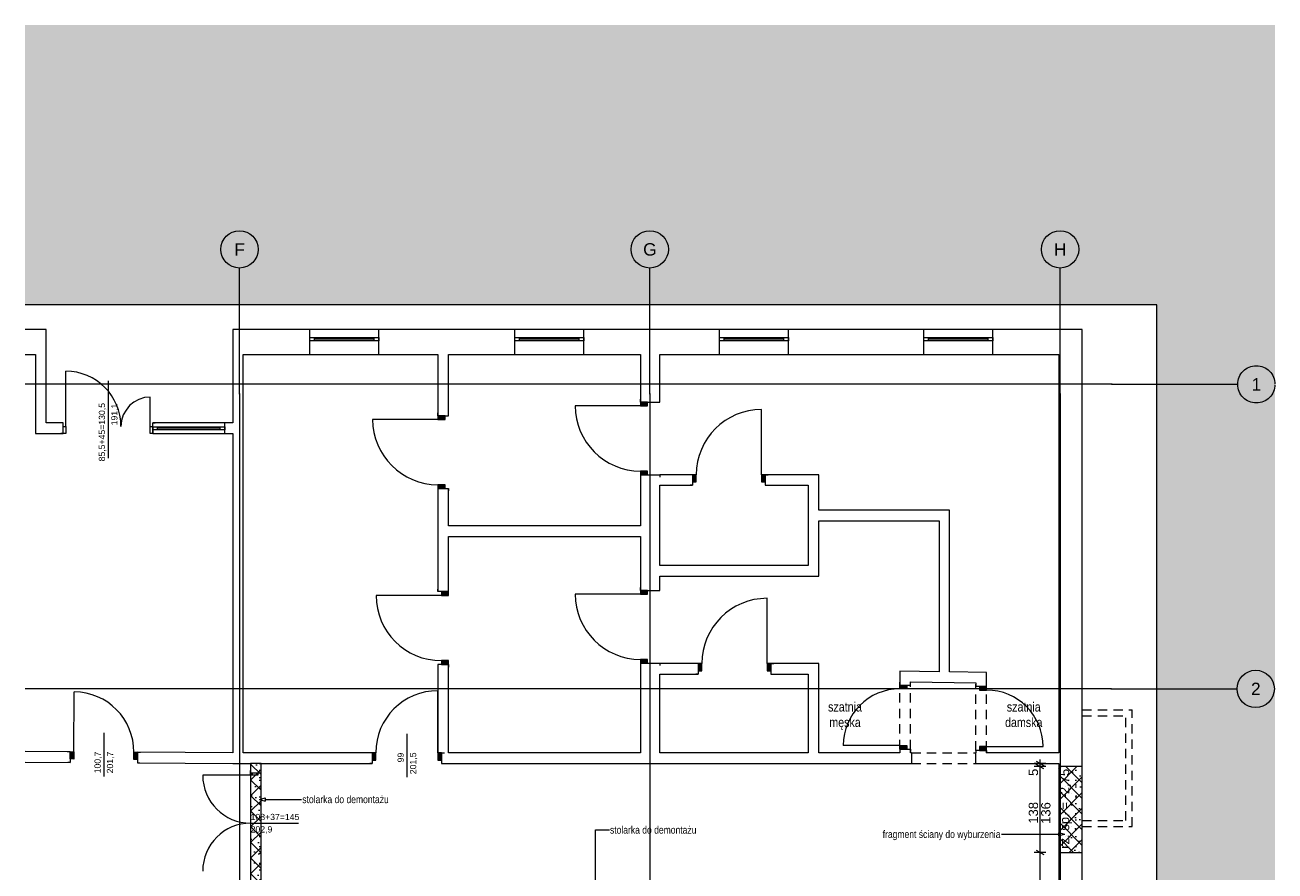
# Paper-space layout 'A-17 ROZBIÓRKI - PIĘTRO -1' of a CAD drawing. Header units: millimetres. Extents: x 0 to 594, y 0 to 350.
# Tile 6 of 7: x 285 to 486, y 83 to 219. Entities that reach past the tile are written whole.
import ezdxf
from ezdxf.xclip import XClip

# ---------------------------------------------------------------- set-up
doc = ezdxf.new("R2010")
doc.units = ezdxf.units.MM
doc.header["$MEASUREMENT"] = 0
doc.header["$XCLIPFRAME"] = 0
for name, pattern in [('ACAD_ISO03W100', [300, 120, -180]), ('DASHDOTX2', [1000, 500, -250, 0, -250]), ('Przer. długie kreski', [2.5, 1.5, -1]), ('PRZERYWANA_DU_A', [550, 350, -200])]:
    doc.linetypes.add(name, pattern=pattern)
for name, color, linetype, lineweight in [('0_Nr_pióra__2', 8, 'Continuous', 13), ('A_wymiary_Nr_pióra__1', 7, 'Continuous', 20), ('A_wymiary_Nr_pióra__2', 8, 'Continuous', 13), ('A_ściany_Nr_pióra__1', 7, 'Continuous', 20), ('Drzwi Archicad_Nr_pióra__1', 7, 'Continuous', 20), ('Znaczniki drzwi Archicada_Nr_pióra__3', 252, 'Continuous', 13)]:
    doc.layers.add(name, color=color, linetype=linetype, lineweight=lineweight)
for name, color, linetype, lineweight, true_color in [('A_opis_Nr_pióra__255', 7, 'Continuous', 15, 0x242424), ('A_opis_Nr_pióra__8', 7, 'Continuous', 13, 0x4c4c4c), ('A_osie_Nr_pióra__16', 7, 'Continuous', 5, 0x0f0f0f), ('A_osie_Nr_pióra__76', 7, 'Continuous', 5, 0x2d2d2d), ('A_pomocnicze_Nr_pióra__4', 7, 'Continuous', 18, 0x4b4b4b), ('A_rozbiórki_Nr_pióra__10', 7, 'Continuous', 13, 0x4b4b4b), ('A_ściany_Nr_pióra__10', 7, 'Continuous', 13, 0x4b4b4b), ('A_ściany_Nr_pióra__19', 7, 'Continuous', 5, 0x191919), ('Okna Archicada_Nr_pióra__19', 7, 'Continuous', 5, 0x191919)]:
    doc.layers.add(name, color=color, linetype=linetype, lineweight=lineweight, true_color=true_color)
for name, color, linetype in [('A_podrys', 7, 'Continuous'), ('A_rozbiórki', 7, 'Continuous'), ('Drzwi Archicad', 7, 'Continuous')]:
    doc.layers.add(name, color=color, linetype=linetype)
doc.styles.add('STYL_AUTOMATYCZNY_1', font='arial.ttf')
doc.styles.add('STYL_AUTOMATYCZNY_2', font='ARIALN.TTF')
doc.styles.add('STYL_AUTOMATYCZNY_4', font='arial.ttf')
pattern_1 = [(45, (-1653.4499, -369.1745), (-1.2572359, 1.2572359), []), (135, (-1653.4499, -369.1745), (1.2572359, 1.2572359), []), (90, (-1654.7071, -367.9173), (-1.6002, 0), [0, -1.0668, 0, -1.6002]), (155, (-1653.4499, -366.66), (0.6762737, 1.4502737), [0, -0.78232, 0, -1.35128])]

# ---------------------------------------------------------------- blocks, each defined once
blk = doc.blocks.new('Rysunek_2_2', base_point=(-1653.45, -369.17))
at = {"linetype": 'Continuous', "lineweight": 0, "true_color": 0x484848}
blk.add_hatch(color=251, dxfattribs=at).paths.add_polyline_path([(486.42, 218.71), (285.35, 218.71), (285.35, 173.71), (364.35, 173.71), (467.42, 173.71), (467.42, 9.9), (486.42, 9.9)])
at = {"layer": 'A_rozbiórki', "linetype": 'Continuous', "lineweight": 0, "true_color": 0x4b4b4b}
h = blk.add_hatch(dxfattribs=at)
h.set_pattern_fill('facing_tile_0002', color=251, style=0, pattern_type=2)
h.set_pattern_definition(pattern_1)
h.paths.add_polyline_path([(323.34, 99.91), (321.64, 99.91), (321.64, 80.08), (323.34, 80.08)])
h = blk.add_hatch(dxfattribs=at)
h.set_pattern_fill('facing_tile_0002', color=251, style=0, pattern_type=2)
h.set_pattern_definition(pattern_1)
h.paths.add_polyline_path([(455.42, 99.4), (451.62, 99.4), (451.62, 85.6), (455.42, 85.6)])
at = {"layer": 'Drzwi Archicad', "linetype": 'Continuous', "lineweight": 0, "true_color": 0xfdfdfd}
for points in [[(384.34, 158.05), (384.34, 157.45), (385.49, 157.45), (385.49, 158.05)], [(351.77, 155.85), (351.77, 155.25), (352.92, 155.25), (352.92, 155.85)], [(385.49, 146.35), (385.49, 146.95), (384.34, 146.95), (384.34, 146.35)], [(392.72, 145.2), (393.32, 145.2), (393.32, 146.35), (392.72, 146.35)], [(404.42, 146.35), (403.82, 146.35), (403.82, 145.2), (404.42, 145.2)], [(352.92, 144.15), (352.92, 144.75), (351.77, 144.75), (351.77, 144.15)], [(352.32, 127.55), (352.32, 126.95), (353.47, 126.95), (353.47, 127.55)], [(384.34, 127.75), (384.34, 127.15), (385.49, 127.15), (385.49, 127.75)], [(385.49, 116.05), (385.49, 116.65), (384.34, 116.65), (384.34, 116.05)], [(353.47, 115.85), (353.47, 116.45), (352.32, 116.45), (352.32, 115.85)], [(393.62, 114.82), (394.22, 114.82), (394.22, 115.97), (393.62, 115.97)], [(405.32, 115.97), (404.72, 115.97), (404.72, 114.82), (405.32, 114.82)], [(427.22, 112.51), (426.07, 112.51), (426.07, 111.91), (427.22, 111.91)], [(438.87, 112.31), (438.87, 111.71), (440.02, 111.71), (440.02, 112.31)], [(426.07, 102.21), (427.22, 102.21), (427.22, 102.81), (426.07, 102.81)], [(440.02, 102.01), (440.02, 102.61), (438.87, 102.61), (438.87, 102.01)], [(292.61, 101.78), (292.6, 100.63), (293.2, 100.62), (293.21, 101.77)], [(303.45, 100.56), (303.46, 101.71), (302.86, 101.71), (302.85, 100.56)], [(341.17, 100.46), (341.77, 100.46), (341.77, 101.61), (341.17, 101.61)], [(352.37, 101.61), (351.77, 101.61), (351.77, 100.46), (352.37, 100.46)]]:
    blk.add_hatch(color=7, dxfattribs=at).paths.add_polyline_path(points)
at = {"layer": '0_Nr_pióra__2', "color": 8, "linetype": 'PRZERYWANA_DU_A', "lineweight": 13, "flags": 128}
for points in [[(467.42, 9.9), (467.42, 173.71), (364.35, 173.71), (285.35, 173.71)], [(285.35, 173.71), (285.35, 78.71)]]:
    blk.add_lwpolyline(points, dxfattribs=at)
at = {"layer": 'A_opis_Nr_pióra__255', "color": 250, "linetype": 'Continuous', "lineweight": 15, "true_color": 0x242424}
for p, q in [((323.05, 94.11), (323.98, 94.36)), ((323.05, 94.11), (323.98, 93.86)), ((323.98, 94.36), (323.98, 93.86)), ((323.98, 94.11), (327.61, 94.11)), ((327.61, 94.11), (329.85, 94.11)), ((377.1, 80.08), (377.1, 89.21)), ((377.1, 89.21), (379.35, 89.21)), ((444.65, 88.5), (442.41, 88.5)), ((451.66, 88.5), (444.65, 88.5)), ((451.66, 88.25), (451.66, 88.75)), ((452.59, 88.5), (451.66, 88.75)), ((452.59, 88.5), (451.66, 88.25))]:
    blk.add_line(p, q, dxfattribs=at)
at = {"layer": 'A_osie_Nr_pióra__16', "color": 250, "linetype": 'DASHDOTX2', "lineweight": 5, "true_color": 0x0f0f0f}
for p, q in [((319.85, 159.36), (319.85, 179.61)), ((385.85, 159.36), (385.85, 179.61)), ((451.85, 159.36), (451.85, 179.61)), ((460.16, 160.9), (285.35, 160.9)), ((460.16, 160.9), (480.42, 160.9)), ((319.85, 159.36), (319.85, 9.9)), ((385.85, 159.36), (385.85, 9.9)), ((451.85, 159.36), (451.85, 9.9)), ((460.06, 111.9), (285.35, 111.9)), ((460.06, 111.9), (480.31, 111.9))]:
    blk.add_line(p, q, dxfattribs=at)
for p in [(460.16, 160.9), (460.16, 160.9), (319.85, 159.36), (319.85, 159.36), (385.85, 159.36), (385.85, 159.36), (451.85, 159.36), (451.85, 159.36), (460.06, 111.9), (460.06, 111.9)]:
    blk.add_point(p, dxfattribs=at)
at = {"layer": 'A_osie_Nr_pióra__76', "color": 250, "linetype": 'Continuous', "lineweight": 5, "true_color": 0x2d2d2d}
for centre in [(319.85, 182.61), (385.85, 182.61), (451.85, 182.61), (483.42, 160.9), (483.31, 111.9)]:
    blk.add_circle(centre, 3, dxfattribs=at)
at = {"layer": 'A_rozbiórki_Nr_pióra__10', "color": 251, "linetype": 'ACAD_ISO03W100', "lineweight": 13, "true_color": 0x4b4b4b, "flags": 128}
for points in [[(323.34, 99.91), (321.64, 99.91), (321.64, 80.08), (323.34, 80.08)], [(455.42, 99.4), (451.62, 99.4), (451.62, 85.6), (455.42, 85.6)]]:
    blk.add_lwpolyline(points, close=True, dxfattribs=at)
at = {"layer": 'A_wymiary_Nr_pióra__1', "color": 7, "linetype": 'Continuous', "lineweight": 20}
for p, q in [((447.99, 100.27), (449.24, 99.55)), ((449.24, 99.04), (447.99, 99.76)), ((447.99, 85.96), (449.24, 85.24))]:
    blk.add_line(p, q, dxfattribs=at)
at = {"layer": 'A_wymiary_Nr_pióra__2', "color": 8, "linetype": 'Continuous', "lineweight": 13}
for p, q in [((449.55, 99.91), (447.68, 99.91)), ((449.55, 99.4), (447.68, 99.4)), ((448.62, 99.91), (448.62, 100.52)), ((448.62, 99.4), (448.62, 99.91)), ((448.62, 85.6), (448.62, 99.4)), ((449.55, 85.6), (447.68, 85.6)), ((448.62, 77.08), (448.62, 85.6))]:
    blk.add_line(p, q, dxfattribs=at)
at = {"layer": 'A_ściany_Nr_pióra__1', "color": 7, "linetype": 'Continuous', "lineweight": 20}
for p, q in [((331.17, 165.71), (331.17, 169.71)), ((342.27, 165.71), (342.27, 169.71)), ((364.12, 165.71), (364.12, 169.71)), ((375.22, 165.71), (375.22, 169.71)), ((397.07, 165.71), (397.07, 169.71)), ((408.17, 165.71), (408.17, 169.71)), ((429.92, 165.71), (429.92, 169.71)), ((441.02, 165.71), (441.02, 169.71)), ((384.34, 158.05), (384.34, 158.52)), ((384.34, 158.05), (385.49, 158.05)), ((385.49, 158.05), (387.48, 158.05)), ((387.48, 158.05), (387.48, 158.42)), ((351.77, 155.85), (351.77, 156.32)), ((351.77, 155.85), (352.92, 155.85)), ((352.92, 155.85), (353.47, 155.85)), ((353.47, 155.85), (353.47, 156.22)), ((291.51, 154.68), (291.14, 154.68)), ((291.51, 152.98), (291.14, 152.98)), ((291.51, 154.13), (291.51, 154.68)), ((291.51, 152.98), (291.51, 154.13)), ((317.51, 152.98), (317.51, 154.68)), ((384.34, 146.35), (384.34, 145.88)), ((384.34, 146.35), (385.49, 146.35)), ((385.49, 146.35), (387.48, 146.35)), ((387.48, 146.35), (387.48, 145.98)), ((392.72, 146.35), (392.25, 146.35)), ((392.72, 146.35), (392.72, 145.2)), ((392.72, 145.2), (392.72, 144.65)), ((404.42, 146.35), (404.89, 146.35)), ((404.42, 146.35), (404.42, 145.2)), ((404.42, 145.2), (404.42, 144.65)), ((351.77, 144.15), (351.77, 143.68)), ((351.77, 144.15), (352.92, 144.15)), ((352.92, 144.15), (353.47, 144.15)), ((353.47, 144.15), (353.47, 143.78)), ((392.72, 144.65), (392.35, 144.65)), ((404.42, 144.65), (404.79, 144.65)), ((351.77, 127.55), (351.77, 127.92)), ((352.32, 127.55), (351.77, 127.55)), ((353.47, 127.55), (352.32, 127.55)), ((353.47, 127.55), (353.47, 128.02)), ((384.34, 127.75), (384.34, 128.22)), ((384.34, 127.75), (385.49, 127.75)), ((385.49, 127.75), (387.48, 127.75)), ((387.48, 127.75), (387.48, 128.12)), ((351.77, 115.85), (351.77, 115.48)), ((352.32, 115.85), (351.77, 115.85)), ((353.47, 115.85), (352.32, 115.85)), ((353.47, 115.85), (353.47, 115.38)), ((384.34, 116.05), (384.34, 115.58)), ((384.34, 116.05), (385.49, 116.05)), ((385.49, 116.05), (387.48, 116.05)), ((387.48, 116.05), (387.48, 115.68)), ((393.62, 115.97), (393.15, 115.97)), ((393.62, 115.97), (393.62, 114.82)), ((393.62, 114.82), (393.62, 114.27)), ((405.32, 115.97), (405.79, 115.97)), ((405.32, 115.97), (405.32, 114.82)), ((405.32, 114.82), (405.32, 114.27)), ((393.62, 114.27), (393.25, 114.27)), ((405.32, 114.27), (405.69, 114.27)), ((426.07, 112.51), (426.07, 112.98)), ((427.77, 112.51), (427.77, 112.88)), ((438.32, 112.31), (438.32, 112.68)), ((440.02, 112.31), (440.02, 112.78)), ((426.07, 112.51), (427.22, 112.51)), ((427.22, 112.51), (427.77, 112.51)), ((438.87, 112.31), (438.32, 112.31)), ((440.02, 112.31), (438.87, 112.31)), ((292.61, 101.78), (292.14, 101.78)), ((292.61, 101.78), (292.6, 100.63)), ((292.6, 100.63), (292.6, 100.08)), ((303.46, 101.71), (303.45, 100.56)), ((303.45, 100.56), (303.45, 100.01)), ((303.46, 101.71), (303.93, 101.71)), ((341.17, 101.61), (340.7, 101.61)), ((341.17, 101.61), (341.17, 100.46)), ((352.37, 101.61), (352.84, 101.61)), ((352.37, 101.61), (352.37, 100.46)), ((426.07, 102.21), (426.07, 101.74)), ((426.07, 102.21), (427.22, 102.21)), ((427.22, 102.21), (427.77, 102.21)), ((427.77, 102.21), (427.77, 101.84)), ((427.92, 101.61), (427.92, 99.91)), ((438.22, 101.61), (438.22, 99.91)), ((438.32, 102.01), (438.32, 101.64)), ((438.87, 102.01), (438.32, 102.01)), ((440.02, 102.01), (438.87, 102.01)), ((440.02, 102.01), (440.02, 101.54)), ((292.6, 100.08), (292.23, 100.08)), ((303.45, 100.01), (303.82, 100.01)), ((321.64, 98.4), (321.64, 98.77)), ((323.34, 98.4), (323.34, 98.77)), ((341.17, 99.91), (340.8, 99.91)), ((341.17, 100.46), (341.17, 99.91)), ((352.37, 100.46), (352.37, 99.91)), ((352.37, 99.91), (352.74, 99.91)), ((321.64, 98.4), (322.79, 98.4)), ((322.79, 98.4), (323.34, 98.4))]:
    blk.add_line(p, q, dxfattribs=at)
at = {"layer": 'A_ściany_Nr_pióra__1', "color": 7, "linetype": 'Continuous', "lineweight": 20, "flags": 128}
for points in [[(288.76, 169.71), (285.35, 169.71)], [(288.76, 154.68), (288.76, 169.71)], [(331.17, 169.71), (318.76, 169.71)], [(318.76, 169.71), (318.76, 154.68)], [(364.12, 169.71), (342.27, 169.71)], [(397.07, 169.71), (375.22, 169.71)], [(429.92, 169.71), (408.17, 169.71)], [(455.42, 169.71), (441.02, 169.71)], [(455.42, 99.91), (455.42, 169.71)], [(285.35, 165.71), (287.06, 165.71)], [(287.06, 165.71), (287.06, 152.98)], [(320.46, 165.71), (331.17, 165.71)], [(320.46, 101.61), (320.46, 165.71)], [(342.27, 165.71), (351.77, 165.71)], [(351.77, 165.71), (351.77, 155.85)], [(353.47, 165.71), (364.12, 165.71)], [(353.47, 155.85), (353.47, 165.71)], [(375.22, 165.71), (384.34, 165.71)], [(384.34, 165.71), (384.34, 158.05)], [(387.48, 165.71), (397.07, 165.71)], [(387.48, 158.05), (387.48, 165.71)], [(408.17, 165.71), (429.92, 165.71)], [(441.02, 165.71), (451.62, 165.71)], [(451.62, 165.71), (451.62, 101.61)], [(287.06, 152.98), (291.51, 152.98)], [(291.51, 154.68), (288.76, 154.68)], [(318.76, 154.68), (317.51, 154.68)], [(317.51, 152.98), (318.76, 152.98)], [(318.76, 152.98), (318.76, 101.62)], [(384.34, 146.35), (384.34, 138.11)], [(392.72, 146.35), (387.48, 146.35)], [(413.02, 146.35), (404.42, 146.35)], [(413.02, 140.65), (413.02, 146.35)], [(351.77, 144.15), (351.77, 127.55)], [(353.47, 138.11), (353.47, 144.15)], [(387.48, 131.75), (387.48, 144.65)], [(387.48, 144.65), (392.72, 144.65)], [(404.42, 144.65), (411.32, 144.65)], [(411.32, 144.65), (411.32, 131.75)], [(434.08, 140.65), (413.02, 140.65)], [(413.02, 138.95), (432.38, 138.95)], [(413.02, 130.05), (413.02, 138.95)], [(432.38, 138.95), (432.38, 114.65)], [(434.08, 114.63), (434.08, 140.65)], [(384.34, 138.11), (353.47, 138.11)], [(353.47, 127.55), (353.47, 136.41)], [(353.47, 136.41), (384.34, 136.41)], [(384.34, 136.41), (384.34, 127.75)], [(411.32, 131.75), (387.48, 131.75)], [(387.48, 127.75), (387.48, 130.05)], [(387.48, 130.05), (413.02, 130.05)], [(351.77, 115.85), (351.77, 101.61)], [(353.47, 101.61), (353.47, 115.85)], [(384.34, 116.05), (384.34, 101.61)], [(387.48, 115.97), (387.48, 116.05)], [(393.62, 115.97), (387.48, 115.97)], [(413.02, 115.97), (405.32, 115.97)], [(413.02, 101.61), (413.02, 115.97)], [(426.07, 114.73), (426.07, 112.51)], [(432.38, 114.65), (426.07, 114.73)], [(440.02, 114.56), (434.08, 114.63)], [(387.48, 101.61), (387.48, 114.27)], [(387.48, 114.27), (393.62, 114.27)], [(405.32, 114.27), (411.32, 114.27)], [(411.32, 114.27), (411.32, 101.61)], [(427.77, 112.51), (427.77, 113.01)], [(427.77, 113.01), (438.32, 112.88)], [(438.32, 112.88), (438.32, 112.31)], [(440.02, 112.31), (440.02, 114.56)], [(292.61, 101.78), (285.35, 101.82)], [(318.76, 101.62), (303.46, 101.71)], [(341.17, 101.61), (320.46, 101.61)], [(384.34, 101.61), (353.47, 101.61)], [(411.32, 101.61), (387.48, 101.61)], [(426.07, 101.61), (413.02, 101.61)], [(426.07, 102.21), (426.07, 101.61)], [(427.77, 101.61), (427.77, 102.21)], [(427.92, 101.61), (427.77, 101.61)], [(438.32, 101.61), (438.22, 101.61)], [(438.32, 102.01), (438.32, 101.61)], [(440.02, 101.61), (440.02, 102.01)], [(451.62, 101.61), (440.02, 101.61)], [(285.35, 100.12), (292.6, 100.08)], [(303.45, 100.01), (318.76, 99.92)], [(318.76, 99.91), (321.64, 99.91)], [(321.64, 99.91), (321.64, 98.4)], [(323.34, 98.4), (323.34, 99.91)], [(323.34, 99.91), (341.17, 99.91)], [(352.37, 99.91), (427.92, 99.91)], [(438.22, 99.91), (451.62, 99.91)], [(451.62, 99.91), (451.62, 77.08)], [(455.42, 77.08), (455.42, 99.91)]]:
    blk.add_lwpolyline(points, dxfattribs=at)
at = {"layer": 'A_ściany_Nr_pióra__10', "color": 251, "linetype": 'Przer. długie kreski', "lineweight": 13, "true_color": 0x4b4b4b}
for p, q in [((426.07, 102.21), (426.07, 112.51)), ((427.77, 102.21), (427.77, 112.51)), ((438.32, 102.01), (438.32, 112.31)), ((440.02, 102.01), (440.02, 112.31)), ((455.42, 108.54), (463.42, 108.54)), ((455.42, 107.54), (462.42, 107.54)), ((462.42, 90.74), (462.42, 107.54)), ((463.42, 89.74), (463.42, 108.54)), ((427.92, 101.61), (438.22, 101.61)), ((427.92, 99.91), (438.22, 99.91)), ((455.42, 90.74), (462.42, 90.74)), ((455.42, 89.74), (463.42, 89.74))]:
    blk.add_line(p, q, dxfattribs=at)
at = {"layer": 'A_ściany_Nr_pióra__19', "color": 250, "linetype": 'Continuous', "lineweight": 5, "true_color": 0x191919}
for p, q in [((342.27, 169.71), (331.17, 169.71)), ((375.22, 169.71), (364.12, 169.71)), ((408.17, 169.71), (397.07, 169.71)), ((441.02, 169.71), (429.92, 169.71)), ((331.17, 165.71), (342.27, 165.71)), ((364.12, 165.71), (375.22, 165.71)), ((397.07, 165.71), (408.17, 165.71)), ((429.92, 165.71), (441.02, 165.71)), ((317.51, 154.68), (305.91, 154.68)), ((305.91, 152.98), (317.51, 152.98))]:
    blk.add_line(p, q, dxfattribs=at)
at = {"layer": 'Drzwi Archicad_Nr_pióra__1', "color": 7, "linetype": 'Continuous', "lineweight": 20}
for p, q in [((291.91, 154.13), (291.91, 163.01)), ((305.51, 154.13), (305.51, 158.85)), ((384.34, 157.45), (373.84, 157.45)), ((384.34, 158.05), (384.34, 158.52)), ((384.34, 158.05), (384.34, 158.52)), ((384.34, 158.05), (384.34, 157.45)), ((385.49, 158.05), (384.34, 158.05)), ((384.34, 158.05), (385.49, 158.05)), ((384.34, 158.05), (385.49, 158.05)), ((384.34, 157.45), (385.49, 157.45)), ((385.49, 157.45), (385.49, 158.05)), ((385.49, 158.05), (387.48, 158.05)), ((385.49, 158.05), (387.48, 158.05)), ((387.48, 158.05), (387.48, 158.42)), ((387.48, 158.05), (387.48, 158.42)), ((403.82, 146.35), (403.82, 156.85)), ((351.77, 155.25), (341.27, 155.25)), ((351.77, 155.85), (351.77, 156.32)), ((351.77, 155.85), (351.77, 156.32)), ((351.77, 155.85), (351.77, 155.25)), ((352.92, 155.85), (351.77, 155.85)), ((351.77, 155.85), (352.92, 155.85)), ((351.77, 155.85), (352.92, 155.85)), ((351.77, 155.25), (352.92, 155.25)), ((352.92, 155.25), (352.92, 155.85)), ((352.92, 155.85), (353.47, 155.85)), ((352.92, 155.85), (353.47, 155.85)), ((353.47, 155.85), (353.47, 156.22)), ((353.47, 155.85), (353.47, 156.22)), ((291.51, 154.68), (291.14, 154.68)), ((291.51, 154.68), (291.14, 154.68)), ((291.51, 152.98), (291.14, 152.98)), ((291.51, 152.98), (291.14, 152.98)), ((291.51, 154.13), (291.51, 154.68)), ((291.51, 154.13), (291.51, 154.68)), ((291.51, 154.13), (291.91, 154.13)), ((291.51, 152.98), (291.51, 154.13)), ((291.51, 152.98), (291.51, 154.13)), ((291.51, 152.98), (291.51, 154.13)), ((291.91, 152.98), (291.51, 152.98)), ((291.91, 154.13), (291.91, 152.98)), ((305.51, 152.98), (305.51, 154.13)), ((305.51, 154.13), (305.91, 154.13)), ((305.91, 152.98), (305.51, 152.98)), ((305.91, 154.13), (305.91, 154.68)), ((305.91, 154.13), (305.91, 154.68)), ((305.91, 154.68), (306.28, 154.68)), ((305.91, 154.68), (306.28, 154.68)), ((305.91, 154.13), (305.91, 152.98)), ((305.91, 152.98), (305.91, 154.13)), ((305.91, 152.98), (305.91, 154.13)), ((305.91, 152.98), (306.28, 152.98)), ((305.91, 152.98), (306.28, 152.98)), ((385.49, 146.95), (384.34, 146.95)), ((384.34, 146.95), (384.34, 146.35)), ((385.49, 146.35), (385.49, 146.95)), ((384.34, 146.35), (385.49, 146.35)), ((384.34, 146.35), (385.49, 146.35)), ((384.34, 146.35), (385.49, 146.35)), ((384.34, 146.35), (384.34, 145.88)), ((384.34, 146.35), (384.34, 145.88)), ((385.49, 146.35), (387.48, 146.35)), ((385.49, 146.35), (387.48, 146.35)), ((387.48, 146.35), (387.48, 145.98)), ((387.48, 146.35), (387.48, 145.98)), ((392.72, 146.35), (392.25, 146.35)), ((392.72, 146.35), (392.25, 146.35)), ((393.32, 146.35), (392.72, 146.35)), ((392.72, 146.35), (392.72, 145.2)), ((392.72, 146.35), (392.72, 145.2)), ((392.72, 146.35), (392.72, 145.2)), ((392.72, 145.2), (393.32, 145.2)), ((392.72, 145.2), (392.72, 144.65)), ((392.72, 145.2), (392.72, 144.65)), ((393.32, 145.2), (393.32, 146.35)), ((404.42, 146.35), (403.82, 146.35)), ((403.82, 146.35), (403.82, 145.2)), ((403.82, 145.2), (404.42, 145.2)), ((404.42, 145.2), (404.42, 146.35)), ((404.42, 146.35), (404.42, 145.2)), ((404.42, 146.35), (404.42, 145.2)), ((404.42, 146.35), (404.89, 146.35)), ((404.42, 146.35), (404.89, 146.35)), ((404.42, 145.2), (404.42, 144.65)), ((404.42, 145.2), (404.42, 144.65)), ((352.92, 144.75), (351.77, 144.75)), ((351.77, 144.75), (351.77, 144.15)), ((351.77, 144.15), (352.92, 144.15)), ((351.77, 144.15), (352.92, 144.15)), ((351.77, 144.15), (352.92, 144.15)), ((351.77, 144.15), (351.77, 143.68)), ((351.77, 144.15), (351.77, 143.68)), ((352.92, 144.15), (352.92, 144.75)), ((352.92, 144.15), (353.47, 144.15)), ((352.92, 144.15), (353.47, 144.15)), ((353.47, 144.15), (353.47, 143.78)), ((353.47, 144.15), (353.47, 143.78)), ((392.72, 144.65), (392.35, 144.65)), ((392.72, 144.65), (392.35, 144.65)), ((404.42, 144.65), (404.79, 144.65)), ((404.42, 144.65), (404.79, 144.65)), ((352.32, 126.95), (341.82, 126.95)), ((351.77, 127.55), (351.77, 127.92)), ((351.77, 127.55), (351.77, 127.92)), ((352.32, 127.55), (351.77, 127.55)), ((352.32, 127.55), (351.77, 127.55)), ((352.32, 127.55), (352.32, 126.95)), ((353.47, 127.55), (352.32, 127.55)), ((353.47, 127.55), (352.32, 127.55)), ((353.47, 127.55), (352.32, 127.55)), ((352.32, 126.95), (353.47, 126.95)), ((353.47, 127.55), (353.47, 128.02)), ((353.47, 127.55), (353.47, 128.02)), ((353.47, 126.95), (353.47, 127.55)), ((384.34, 127.15), (373.84, 127.15)), ((384.34, 127.75), (384.34, 128.22)), ((384.34, 127.75), (384.34, 128.22)), ((384.34, 127.75), (384.34, 127.15)), ((385.49, 127.75), (384.34, 127.75)), ((384.34, 127.75), (385.49, 127.75)), ((384.34, 127.75), (385.49, 127.75)), ((384.34, 127.15), (385.49, 127.15)), ((385.49, 127.15), (385.49, 127.75)), ((385.49, 127.75), (387.48, 127.75)), ((385.49, 127.75), (387.48, 127.75)), ((387.48, 127.75), (387.48, 128.12)), ((387.48, 127.75), (387.48, 128.12)), ((404.72, 115.97), (404.72, 126.47)), ((385.49, 116.65), (384.34, 116.65)), ((384.34, 116.65), (384.34, 116.05)), ((385.49, 116.05), (385.49, 116.65)), ((352.32, 115.85), (351.77, 115.85)), ((352.32, 115.85), (351.77, 115.85)), ((351.77, 115.85), (351.77, 115.48)), ((351.77, 115.85), (351.77, 115.48)), ((353.47, 116.45), (352.32, 116.45)), ((352.32, 116.45), (352.32, 115.85)), ((352.32, 115.85), (353.47, 115.85)), ((353.47, 115.85), (352.32, 115.85)), ((353.47, 115.85), (352.32, 115.85)), ((353.47, 115.85), (353.47, 116.45)), ((353.47, 115.85), (353.47, 115.38)), ((353.47, 115.85), (353.47, 115.38)), ((384.34, 116.05), (385.49, 116.05)), ((384.34, 116.05), (385.49, 116.05)), ((384.34, 116.05), (385.49, 116.05)), ((384.34, 116.05), (384.34, 115.58)), ((384.34, 116.05), (384.34, 115.58)), ((385.49, 116.05), (387.48, 116.05)), ((385.49, 116.05), (387.48, 116.05)), ((387.48, 116.05), (387.48, 115.68)), ((387.48, 116.05), (387.48, 115.68)), ((393.62, 115.97), (393.15, 115.97)), ((393.62, 115.97), (393.15, 115.97)), ((394.22, 115.97), (393.62, 115.97)), ((393.62, 115.97), (393.62, 114.82)), ((393.62, 115.97), (393.62, 114.82)), ((393.62, 115.97), (393.62, 114.82)), ((393.62, 114.82), (394.22, 114.82)), ((393.62, 114.82), (393.62, 114.27)), ((393.62, 114.82), (393.62, 114.27)), ((394.22, 114.82), (394.22, 115.97)), ((405.32, 115.97), (404.72, 115.97)), ((404.72, 115.97), (404.72, 114.82)), ((404.72, 114.82), (405.32, 114.82)), ((405.32, 114.82), (405.32, 115.97)), ((405.32, 115.97), (405.32, 114.82)), ((405.32, 115.97), (405.32, 114.82)), ((405.32, 115.97), (405.79, 115.97)), ((405.32, 115.97), (405.79, 115.97)), ((405.32, 114.82), (405.32, 114.27)), ((405.32, 114.82), (405.32, 114.27)), ((393.62, 114.27), (393.25, 114.27)), ((393.62, 114.27), (393.25, 114.27)), ((405.32, 114.27), (405.69, 114.27)), ((405.32, 114.27), (405.69, 114.27)), ((426.07, 112.51), (426.07, 112.98)), ((426.07, 112.51), (426.07, 112.98)), ((427.77, 112.51), (427.77, 112.88)), ((427.77, 112.51), (427.77, 112.88)), ((438.32, 112.31), (438.32, 112.68)), ((438.32, 112.31), (438.32, 112.68)), ((440.02, 112.31), (440.02, 112.78)), ((440.02, 112.31), (440.02, 112.78)), ((293.21, 101.77), (293.27, 111.42)), ((351.77, 101.61), (351.77, 111.61)), ((426.07, 111.91), (426.07, 112.51)), ((426.07, 112.51), (427.22, 112.51)), ((426.07, 112.51), (427.22, 112.51)), ((426.07, 112.51), (427.22, 112.51)), ((427.22, 111.91), (426.07, 111.91)), ((427.22, 112.51), (427.22, 111.91)), ((427.22, 112.51), (427.77, 112.51)), ((427.22, 112.51), (427.77, 112.51)), ((438.87, 112.31), (438.32, 112.31)), ((438.87, 112.31), (438.32, 112.31)), ((438.87, 112.31), (438.87, 111.71)), ((440.02, 112.31), (438.87, 112.31)), ((440.02, 112.31), (438.87, 112.31)), ((440.02, 112.31), (438.87, 112.31)), ((438.87, 111.71), (440.02, 111.71)), ((440.02, 111.71), (440.02, 112.31)), ((426.07, 102.81), (416.97, 102.81)), ((426.07, 102.21), (426.07, 102.81)), ((426.07, 102.81), (427.22, 102.81)), ((427.22, 102.81), (427.22, 102.21)), ((440.02, 102.61), (438.87, 102.61)), ((438.87, 102.61), (438.87, 102.01)), ((440.02, 102.01), (440.02, 102.61)), ((440.02, 102.61), (449.12, 102.61)), ((292.61, 101.78), (292.14, 101.78)), ((292.61, 101.78), (292.14, 101.78)), ((292.6, 100.63), (292.61, 101.78)), ((292.61, 101.78), (292.6, 100.63)), ((292.61, 101.78), (292.6, 100.63)), ((293.2, 100.62), (292.6, 100.63)), ((292.6, 100.63), (292.6, 100.08)), ((292.6, 100.63), (292.6, 100.08)), ((292.61, 101.78), (293.21, 101.77)), ((293.21, 101.77), (293.2, 100.62)), ((302.85, 100.56), (302.86, 101.71)), ((303.45, 100.56), (302.85, 100.56)), ((302.86, 101.71), (303.46, 101.71)), ((303.46, 101.71), (303.45, 100.56)), ((303.46, 101.71), (303.45, 100.56)), ((303.46, 101.71), (303.45, 100.56)), ((303.45, 100.56), (303.45, 100.01)), ((303.45, 100.56), (303.45, 100.01)), ((303.46, 101.71), (303.93, 101.71)), ((303.46, 101.71), (303.93, 101.71)), ((341.17, 101.61), (340.7, 101.61)), ((341.17, 101.61), (340.7, 101.61)), ((341.77, 101.61), (341.17, 101.61)), ((341.17, 101.61), (341.17, 100.46)), ((341.17, 101.61), (341.17, 100.46)), ((341.17, 101.61), (341.17, 100.46)), ((341.77, 100.46), (341.77, 101.61)), ((352.37, 101.61), (351.77, 101.61)), ((351.77, 101.61), (351.77, 100.46)), ((352.37, 100.46), (352.37, 101.61)), ((352.37, 101.61), (352.37, 100.46)), ((352.37, 101.61), (352.37, 100.46)), ((352.37, 101.61), (352.84, 101.61)), ((352.37, 101.61), (352.84, 101.61)), ((427.22, 102.21), (426.07, 102.21)), ((426.07, 102.21), (427.22, 102.21)), ((426.07, 102.21), (427.22, 102.21)), ((426.07, 102.21), (426.07, 101.74)), ((426.07, 102.21), (426.07, 101.74)), ((427.22, 102.21), (427.77, 102.21)), ((427.22, 102.21), (427.77, 102.21)), ((427.77, 102.21), (427.77, 101.84)), ((427.77, 102.21), (427.77, 101.84)), ((427.92, 101.61), (427.92, 99.91)), ((438.22, 101.61), (438.22, 99.91)), ((438.87, 102.01), (438.32, 102.01)), ((438.87, 102.01), (438.32, 102.01)), ((438.32, 102.01), (438.32, 101.64)), ((438.32, 102.01), (438.32, 101.64)), ((438.87, 102.01), (440.02, 102.01)), ((440.02, 102.01), (438.87, 102.01)), ((440.02, 102.01), (438.87, 102.01)), ((440.02, 102.01), (440.02, 101.54)), ((440.02, 102.01), (440.02, 101.54)), ((292.6, 100.08), (292.23, 100.08)), ((292.6, 100.08), (292.23, 100.08)), ((303.45, 100.01), (303.82, 100.01)), ((303.45, 100.01), (303.82, 100.01)), ((321.64, 98.4), (321.64, 98.77)), ((321.64, 98.4), (321.64, 98.77)), ((323.34, 98.4), (323.34, 98.77)), ((323.34, 98.4), (323.34, 98.77)), ((341.17, 99.91), (340.8, 99.91)), ((341.17, 99.91), (340.8, 99.91)), ((341.17, 100.46), (341.77, 100.46)), ((341.17, 100.46), (341.17, 99.91)), ((341.17, 100.46), (341.17, 99.91)), ((351.77, 100.46), (352.37, 100.46)), ((352.37, 100.46), (352.37, 99.91)), ((352.37, 100.46), (352.37, 99.91)), ((352.37, 99.91), (352.74, 99.91)), ((352.37, 99.91), (352.74, 99.91)), ((321.64, 98), (313.94, 98)), ((321.64, 98), (321.64, 98.4)), ((321.64, 98.4), (322.79, 98.4)), ((321.64, 98.4), (322.79, 98.4)), ((321.64, 98.4), (322.79, 98.4)), ((322.79, 98), (321.64, 98)), ((322.79, 98.4), (322.79, 98)), ((322.79, 98.4), (323.34, 98.4)), ((322.79, 98.4), (323.34, 98.4))]:
    blk.add_line(p, q, dxfattribs=at)
for centre, radius, start, end in [((291.91, 154.13), 8.88, 0, 90), ((305.51, 154.13), 4.72, 90, 180), ((384.34, 157.45), 10.5, 180, 270), ((403.82, 146.35), 10.5, 90, 180), ((351.77, 155.25), 10.5, 180, 270), ((352.32, 126.95), 10.5, 180, 270), ((384.34, 127.15), 10.5, 180, 270), ((404.72, 115.97), 10.5, 90, 180), ((293.21, 101.77), 9.65, 359.646, 89.646), ((351.77, 101.61), 10, 90, 180), ((426.07, 102.81), 9.1, 90, 180), ((440.02, 102.61), 9.1, 0, 90), ((321.64, 98), 7.7, 180, 270), ((321.64, 82.6), 7.7, 90, 180)]:
    blk.add_arc(centre, radius, start, end, dxfattribs=at)
at = {"layer": 'Okna Archicada_Nr_pióra__19', "color": 250, "linetype": 'Continuous', "lineweight": 5, "true_color": 0x191919}
for p, q in [((331.17, 167.91), (331.17, 168.41)), ((331.17, 168.41), (342.27, 168.41)), ((342.27, 167.91), (331.17, 167.91)), ((331.92, 167.91), (331.92, 168.41)), ((341.52, 168.16), (331.92, 168.16)), ((341.52, 167.91), (341.52, 168.41)), ((342.27, 168.41), (342.27, 167.91)), ((364.12, 167.91), (364.12, 168.41)), ((364.12, 168.41), (375.22, 168.41)), ((375.22, 167.91), (364.12, 167.91)), ((364.87, 167.91), (364.87, 168.41)), ((374.47, 168.16), (364.87, 168.16)), ((374.47, 167.91), (374.47, 168.41)), ((375.22, 168.41), (375.22, 167.91)), ((397.07, 167.91), (397.07, 168.41)), ((397.07, 168.41), (408.17, 168.41)), ((408.17, 167.91), (397.07, 167.91)), ((397.82, 167.91), (397.82, 168.41)), ((407.42, 168.16), (397.82, 168.16)), ((407.42, 167.91), (407.42, 168.41)), ((408.17, 168.41), (408.17, 167.91)), ((429.92, 167.91), (429.92, 168.41)), ((429.92, 168.41), (441.02, 168.41)), ((441.02, 167.91), (429.92, 167.91)), ((430.67, 167.91), (430.67, 168.41)), ((440.27, 168.16), (430.67, 168.16)), ((440.27, 167.91), (440.27, 168.41)), ((441.02, 168.41), (441.02, 167.91)), ((305.91, 153.58), (305.91, 154.08)), ((305.91, 154.08), (317.51, 154.08)), ((317.51, 153.58), (305.91, 153.58)), ((306.66, 153.58), (306.66, 154.08)), ((316.76, 153.83), (306.66, 153.83)), ((316.76, 153.58), (316.76, 154.08)), ((317.51, 154.08), (317.51, 153.58))]:
    blk.add_line(p, q, dxfattribs=at)
at = {"layer": 'Znaczniki drzwi Archicada_Nr_pióra__3', "color": 252, "linetype": 'Continuous', "lineweight": 13}
for p, q in [((298.71, 161.48), (298.71, 149.03)), ((298.05, 104.82), (298.01, 97.81)), ((346.77, 104.69), (346.77, 97.68)), ((321.75, 90.3), (329.34, 90.3))]:
    blk.add_line(p, q, dxfattribs=at)
at = {"layer": 'A_opis_Nr_pióra__8', "color": 251, "linetype": 'Continuous', "lineweight": 13, "true_color": 0x4c4c4c, "char_height": 1.2, "style": 'STYL_AUTOMATYCZNY_2'}
for s, insert, attachment_point in [('\\A1;{\\pqr;\\fArial Narrow|b0|i0|c238|p0;\\W1.000000;stolarka do demontażu}', (343.86, 94.11), 6), ('\\A1;{\\pqr;\\fArial Narrow|b0|i0|c238|p0;\\W1.000000;stolarka do demontażu}', (393.35, 89.21), 6), ('\\A1;{\\pql;\\fArial Narrow|b0|i0|c238|p0;\\W1.000000;fragment ściany do wyburzenia}', (423.31, 88.34), 4)]:
    blk.add_mtext(s, dxfattribs=dict(at, insert=insert, attachment_point=attachment_point))
at = {"layer": 'A_osie_Nr_pióra__76', "color": 250, "linetype": 'Continuous', "lineweight": 5, "true_color": 0x2d2d2d, "char_height": 2, "attachment_point": 1, "style": 'STYL_AUTOMATYCZNY_1'}
for s, insert in [('\\A1;{\\pql;\\pt0;\\fArial|b0|i0|c238|p0;\\W1.000000;F}', (319.01, 183.61)), ('\\A1;{\\pql;\\pt0;\\fArial|b0|i0|c238|p0;\\W1.000000;G}', (384.78, 183.61)), ('\\A1;{\\pql;\\pt0;\\fArial|b0|i0|c238|p0;\\W1.000000;H}', (450.86, 183.61)), ('\\A1;{\\pql;\\pt0;\\fArial|b0|i0|c238|p0;\\W1.000000;1}', (482.65, 161.9)), ('\\A1;{\\pql;\\pt0;\\fArial|b0|i0|c238|p0;\\W1.000000;2}', (482.55, 112.9))]:
    blk.add_mtext(s, dxfattribs=dict(at, insert=insert))
at = {"layer": 'A_pomocnicze_Nr_pióra__4', "color": 251, "linetype": 'Continuous', "lineweight": 18, "true_color": 0x4b4b4b, "char_height": 1.5, "attachment_point": 5, "style": 'STYL_AUTOMATYCZNY_2'}
for s, insert, width, line_spacing_factor in [('\\A1;{\\pqc;\\fArial Narrow|b0|i0|c238|p0;\\W1.000000;szatnia męska}', (417.25, 107.54), 5.6891, 0.996154), ('\\A1;{\\pqc;\\fArial Narrow|b0|i0|c238|p0;\\W1.000000;szatnia damska}', (446, 107.75), 6.3092, 0.994259)]:
    blk.add_mtext(s, dxfattribs=dict(at, insert=insert, width=width, line_spacing_factor=line_spacing_factor))
at = {"layer": 'A_wymiary_Nr_pióra__1', "color": 7, "linetype": 'Continuous', "lineweight": 20, "char_height": 1.5, "attachment_point": 7, "rotation": 90, "style": 'STYL_AUTOMATYCZNY_4'}
for s, insert, width in [('\\A1;{\\pql;\\fArial|b0|i0|c238|p0;\\W1.000000;5}', (448.32, 97.89), 1.1441), ('\\A1;{\\pql;\\fArial|b0|i0|c238|p0;\\W1.000000;138}', (448.32, 90.21), 3.4323)]:
    blk.add_mtext(s, dxfattribs=dict(at, insert=insert, width=width))
at = {"layer": 'A_wymiary_Nr_pióra__1', "color": 7, "linetype": 'Continuous', "lineweight": 20, "char_height": 1.5, "attachment_point": 2, "rotation": 90, "style": 'STYL_AUTOMATYCZNY_4'}
for s, insert in [('\\A1;{\\pqc;\\fArial|b0|i0|c238|p0;\\W1.000000;rz. sp. = -2,75}', (451.81, 92.61)), ('\\A1;{\\pqc;\\fArial|b0|i0|c238|p0;\\W1.000000;136}', (448.8, 91.93))]:
    blk.add_mtext(s, dxfattribs=dict(at, insert=insert))
at = {"layer": 'Znaczniki drzwi Archicada_Nr_pióra__3', "color": 252, "linetype": 'Continuous', "lineweight": 13, "char_height": 1, "attachment_point": 7, "style": 'STYL_AUTOMATYCZNY_1'}
for s, insert, rotation in [('\\A1;{\\pql;\\pt1;\\fArial|b0|i0|c238|p0;\\W1.000000;85,5+45=130,5}', (298.41, 148.5), 90), ('\\A1;{\\pql;\\pt1;\\fArial|b0|i0|c238|p0;\\W1.000000;191,1}', (300.41, 154.3), 90), ('\\A1;{\\pql;\\pt1;\\fArial|b0|i0|c238|p0;\\W1.000000;100,7}', (297.7, 98.31), 89.646), ('\\A1;{\\pql;\\pt1;\\fArial|b0|i0|c238|p0;\\W1.000000;201,7}', (299.7, 98.3), 89.646), ('\\A1;{\\pql;\\pt1;\\fArial|b0|i0|c238|p0;\\W1.000000;99}', (346.29, 100.08), 90), ('\\A1;{\\pql;\\pt1;\\fArial|b0|i0|c238|p0;\\W1.000000;201,5}', (348.46, 98.18), 90)]:
    blk.add_mtext(s, dxfattribs=dict(at, insert=insert, rotation=rotation))
for s, insert in [('\\A1;{\\pql;\\pt1;\\fArial|b0|i0|c238|p0;\\W1.000000;108+37=145}', (321.64, 90.78)), ('\\A1;{\\pql;\\pt1;\\fArial|b0|i0|c238|p0;\\W1.000000;202,9}', (321.64, 88.61))]:
    blk.add_mtext(s, dxfattribs=dict(at, insert=insert))

psp = doc.layouts.new('A-17 ROZBIÓRKI - PIĘTRO -1')

# ---------------------------------------------------------------- block references
at = {"layer": 'A_podrys', "color": 37, "linetype": 'Continuous', "lineweight": 5, "true_color": 0x656532}
ref = psp.add_blockref('Rysunek_2_2', (-1653.45, -369.17), dxfattribs=at)
XClip(ref).set_block_clipping_path([(285.3500086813, 9.9003262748), (486.415218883, 218.7103262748)])

doc.saveas('drawing.dxf')
